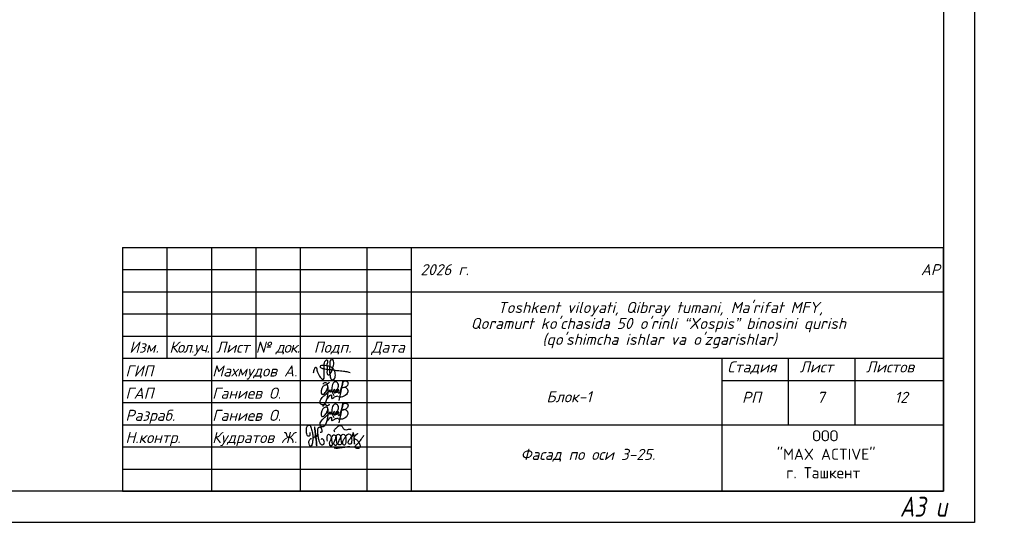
# Model space of a CAD drawing. Header units: millimetres. Extents: x 1112040 to 6903494, y -332921 to -150905.
# Tile 105 of 153: x 1859196 to 1881383, y -241982 to -230605. Entities that reach past the tile are written whole.
import ezdxf
from ezdxf.enums import TextEntityAlignment as Align

# ---------------------------------------------------------------- set-up
doc = ezdxf.new("R2010")
doc.units = ezdxf.units.MM
doc.styles.get("Standard").update_dxf_attribs({"font": 'isocpeui.ttf'})
doc.styles.add('style1', font='isocpeui.ttf', dxfattribs={"height": 80})
doc.styles.add('Tahoma', font='tahoma.ttf')
doc.styles.add('ГОСТ 250', font='isocpeui.ttf', dxfattribs={"height": 250})
doc.styles.add('ГОСТ 300', font='isocpeui.ttf', dxfattribs={"height": 250})

# ---------------------------------------------------------------- blocks, each defined once
blk = doc.blocks.new('A$C4c4061ee')
at = {"color": 184, "lineweight": 30}
blk.add_spline([(-39.7, -7.1), (-36.8, 4), (-34, 7.9), (-31.2, -0.1), (-24.1, -16.2), (-16.7, -23.5), (-13.9, -23.5), (-12.5, -17.9), (-12.5, 12.7), (-8.3, 24.8), (-4.4, 27), (-3.4, 21.4), (-5.7, 12.9), (-4.4, 8), (-4.4, -10), (-2, -12.6), (3.3, -10), (9.6, 6.1), (12.6, 19.5), (7.6, 28.9), (4.7, 26.6), (2.4, 16.6), (1.1, -1.2), (2.9, -14.2), (6.8, -24.8), (10.9, -24.8), (15, -21.3), (16.5, -17.2), (16.5, -9.9), (12, 2), (5.9, 7.4), (-2.7, 10.3), (-10, 12.1), (-17, 12.1), (-21.5, 11.2), (-22.5, 7.7), (-20, 5.4), (-14, 3.7), (-0.7, 1.8), (11, 0.5), (22.2, -1.2), (37.6, -2.6), (43.5, -3.6), (49.3, -4.5), (54.9, -6.4)], degree=3, dxfattribs=at)
blk = doc.blocks.new('x2')
at = {"color": 184, "lineweight": 30}
for points in [[(78585, 16823), (78585, 16800), (78578, 16780), (78566, 16779), (78552, 16793), (78544, 16821), (78544, 16860), (78552, 16896), (78564, 16910), (78580, 16912), (78601, 16877), (78616, 16818), (78621, 16768), (78619, 16720), (78611, 16676), (78602, 16660), (78593, 16657), (78581, 16669), (78573, 16701), (78576, 16724), (78584, 16740), (78594, 16748), (78603, 16750)], [(78621, 16751), (78648, 16780), (78651, 16827), (78645, 16873), (78641, 16894), (78640, 16890), (78642, 16883), (78649, 16847), (78651, 16827), (78656, 16789), (78660, 16746), (78664, 16706), (78667, 16672), (78670, 16661), (78668, 16666), (78667, 16673), (78662, 16732), (78659, 16755), (78657, 16779), (78656, 16786), (78664, 16778), (78674, 16781), (78681, 16806), (78681, 16850), (78685, 16876), (78696, 16889), (78711, 16888), (78728, 16865), (78731, 16843), (78727, 16825), (78716, 16823), (78709, 16824)], [(78797, 16717), (78799, 16789), (78806, 16801), (78818, 16800), (78841, 16772), (78848, 16732), (78854, 16681), (78849, 16663), (78835, 16661), (78825, 16677), (78828, 16710), (78841, 16744), (78856, 16774), (78870, 16795), (78889, 16793), (78903, 16760), (78909, 16701), (78909, 16673), (78892, 16667), (78877, 16683), (78882, 16713), (78895, 16740), (78901, 16769), (78910, 16791), (78930, 16803), (78950, 16791), (78958, 16755), (78963, 16717), (78965, 16682), (78952, 16673), (78932, 16676), (78931, 16706), (78946, 16742), (78966, 16782), (78978, 16800), (79002, 16799), (79017, 16771), (79021, 16716), (79017, 16685), (79006, 16671), (78991, 16674), (78983, 16708), (78998, 16742), (79019, 16775), (79039, 16800), (79068, 16805), (79086, 16776), (79091, 16716), (79082, 16687), (79061, 16684), (79050, 16697), (79066, 16740), (79088, 16767), (79107, 16798), (79110, 16823), (79111, 16819), (79125, 16691), (79125, 16695), (79121, 16755), (79122, 16767), (79132, 16785), (79154, 16805), (79162, 16810), (79158, 16808)], [(78886, 16827), (78881, 16847), (78905, 16877), (78937, 16904), (78959, 16908), (78977, 16898), (78986, 16880), (78997, 16864), (79013, 16858), (79041, 16860), (79061, 16865), (79080, 16864), (79086, 16862)], [(78681, 16802), (78685, 16767), (78695, 16721), (78707, 16692), (78720, 16679), (78739, 16676), (78754, 16683), (78761, 16706), (78756, 16725), (78748, 16738), (78736, 16746), (78724, 16744), (78721, 16737)], [(79121, 16760), (79131, 16746), (79145, 16737), (79160, 16728), (79174, 16710), (79187, 16686), (79192, 16665), (79190, 16644), (79182, 16633), (79161, 16630), (79145, 16632), (79135, 16643), (79134, 16657), (79144, 16670), (79157, 16684), (79172, 16700), (79187, 16716), (79206, 16740), (79225, 16769), (79240, 16791)], [(78879, 16636), (78919, 16635), (78966, 16642), (79009, 16647), (79042, 16654), (79068, 16654)]]:
    blk.add_spline(points, degree=3, dxfattribs=at)
blk = doc.blocks.new('Odil Ganiyev')
at = {"color": 184, "lineweight": 30}
for points in [[(278218, -189288), (278220, -189298), (278251, -189229), (278258, -189294), (278315, -189206), (278295, -189231), (278320, -189288), (278380, -189198), (278355, -189239), (278384, -189286), (278449, -189192), (278428, -189223), (278438, -189281), (278515, -189197), (278494, -189208), (278505, -189282), (278604, -188932), (278563, -189514)], [(278009, -189095), (278081, -189029), (278139, -189055), (278204, -188993)], [(278174, -189155), (278173, -189633), (278135, -189699), (278036, -189702), (278008, -189605), (278074, -189469), (278128, -189405), (278218, -189288)], [(278213, -189509), (278316, -189388), (278340, -189483), (278421, -189425), (278521, -189382)]]:
    blk.add_spline(points, degree=3, dxfattribs=at)
for points, knots in [([(278093, -189111), (278063, -189124), (277979, -189180), (277976, -189469), (278121, -189357), (278159, -189260), (278167, -189222)], [0, 0, 0, 0, 84.01965, 319.3343, 434.006974, 519.963926, 519.963926, 519.963926, 519.963926]), ([(278167, -189222), (278181, -189151), (278171, -189084), (278111, -189103), (278093, -189111)], [526.826092, 526.826092, 526.826092, 526.826092, 665.559085, 706.396126, 706.396126, 706.396126, 706.396126]), ([(278396, -189316), (278466, -189243), (278495, -189145), (278487, -189009), (278378, -188944), (278332, -188998), (278319, -189020), (278305, -189050), (278280, -189134), (278300, -189288), (278388, -189386)], [0, 0, 0, 0, 210.331661, 341.544209, 437.993539, 521.209993, 521.209993, 521.209993, 602.643394, 823.015149, 823.015149, 823.015149, 823.015149]), ([(278617, -189118), (278680, -189058), (278780, -189127), (278817, -189262), (278675, -189400), (278595, -189412), (278531, -189410)], [498.211239, 498.211239, 498.211239, 498.211239, 560.962433, 628.560844, 789.184895, 992.203079, 992.203079, 992.203079, 992.203079]), ([(278604, -188939), (278630, -188908), (278658, -188890), (278746, -188897), (278776, -188980), (278743, -189054), (278691, -189101), (278617, -189118)], [0, 0, 0, 0, 59.301687, 137.83445, 232.671471, 306.955654, 371.443461, 371.443461, 371.443461, 371.443461])]:
    blk.add_open_spline(points, degree=3, knots=knots, dxfattribs=at)
blk = doc.blocks.new('yhtnt')
for p, q in [((1798926, 99518), (1817426, 99518)), ((1798926, 99518), (1798926, 94018)), ((1799926, 99518), (1799926, 97018)), ((1800926, 99518), (1800926, 94018)), ((1801926, 99518), (1801926, 97018)), ((1802926, 99518), (1802926, 94018)), ((1804426, 99518), (1804426, 94018)), ((1805426, 99518), (1805426, 94018)), ((1798926, 99018), (1805426, 99018)), ((1798926, 98518), (1817426, 98518)), ((1798926, 98018), (1805426, 98018)), ((1798926, 97518), (1805426, 97518)), ((1798926, 97018), (1817426, 97018)), ((1812426, 97018), (1812426, 94018)), ((1813926, 97018), (1813926, 95518)), ((1815426, 97018), (1815426, 95518)), ((1798926, 96518), (1805426, 96518)), ((1812426, 96518), (1817426, 96518)), ((1798926, 96018), (1805426, 96018)), ((1798926, 95518), (1817426, 95518)), ((1798926, 95018), (1805426, 95018)), ((1798926, 94518), (1805426, 94518))]:
    blk.add_line(p, q)
blk.add_lwpolyline([(1798926, 94018), (1817426, 94018), (1817426, 99518)])
for name, p, xscale, yscale, zscale in [('A$C4c4061ee', (1803575, 96752), 8.662286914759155, 8.662286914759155, 8.662286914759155), ('x2', (1656826, 64020), 1.86192246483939, 1.86192246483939, 1.86192246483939)]:
    blk.add_blockref(name, p, dxfattribs=dict(xscale=xscale, yscale=yscale, zscale=zscale))
at = {"xscale": 0.7425847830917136, "yscale": 0.7425847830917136, "zscale": 0.7425847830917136, "rotation": 351.5695638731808}
for p in [(1619809, 265602), (1619809, 265102)]:
    blk.add_blockref('Odil Ganiyev', p, dxfattribs=at)
at = {"linetype": 'Continuous', "lineweight": 25, "style": 'ГОСТ 250'}
for s, p in [('Изм.', (1799408, 97268)), ('Лист', (1801408, 97268)), ('Подп.', (1803658, 97268)), ('Дата', (1804908, 97268))]:
    blk.add_text(s, height=250, dxfattribs=at).set_placement(p, align=Align.MIDDLE_CENTER)
for s, p in [('ГИП', (1798989, 96606)), ('Махмудов А.', (1800945, 96606)), ('ГАП', (1798989, 96106)), ('Ганиев О.', (1800945, 96106)), ('Разраб.', (1798989, 95606)), ('Ганиев О.', (1800945, 95606)), ('Н.контр.', (1798989, 95106)), ('Кудратов Ж.', (1800945, 95106))]:
    blk.add_text(s, height=250, dxfattribs=at).set_placement(p)
at = {"ltscale": 100, "char_height": 250}
for s, insert, width, attachment_point, style in [('2026 г.                                                                АР ', (1805638, 99140), 11749.81, 1, 'style1'), ('{\\T0.9;Кол.уч.}', (1800431, 97393), 1092.75, 2, 'ГОСТ 250'), ('{\\T0.9;№ док.}', (1802422, 97393), 1092.75, 2, 'ГОСТ 250'), ('Стадия', (1812553, 96947), 1129.18, 1, 'style1'), ('Лист', (1814183, 96947), 750.19, 1, 'style1'), ('Листов', (1815676, 96947), 1093.54, 1, 'style1'), ('Блок-1 ', (1808475, 96275), 3629.97, 1, 'style1'), ('РП', (1812884, 96262), 806.3, 1, 'style1'), ('12', (1816322, 96262), 401.6, 1, 'style1'), ('\\pi2772.81725;{\\fISOCPEUR|b0|i0|c204|p34;ООО \\P\\pi1972.81725;"MAX ACTIVE" \\P\\pi2185.31725;г. Ташкент}', (1811694, 95395), 6095.63, 1, 'ГОСТ 300')]:
    blk.add_mtext(s, dxfattribs=dict(at, insert=insert, width=width, attachment_point=attachment_point, style=style))
at = {"ltscale": 100, "insert": (1805413, 98288), "char_height": 250, "width": 11326.72, "attachment_point": 1, "line_spacing_factor": 0.862598, "style": 'ГОСТ 300'}
blk.add_mtext("\\pi1966.0095;Toshkent viloyati, Qibray tumani, Ma'rifat MFY, \\P\\pi1357.77087;Qoramurt ko'chasida 50 o'rinli “Xospis” binosini qurish \\P\\pi2970.74435;(qo'shimcha ishlar va o'zgarishlar) ", dxfattribs=at)

msp = doc.modelspace()

# ---------------------------------------------------------------- linework, layer by layer
msp.add_lwpolyline([(1821314.9, -241937.9), (1821314.9, -212237.9), (1880714.9, -212237.9), (1880714.9, -241937.9), (1821314.9, -241937.9)])
msp.add_lwpolyline([(1823314.9, -241237.9), (1823314.9, -212937.9), (1880014.9, -212937.9), (1880014.9, -241237.9)], close=True)

# ---------------------------------------------------------------- block references
for p in [(-460477.3, -335255.6), (-61777.3, -335255.6), (1782.6, -335255.6), (62589.2, -335255.6), (-341377.3, -335455.6), (-222477.3, -335455.6), (-103577.3, -335455.6)]:
    msp.add_blockref('yhtnt', p)

# ---------------------------------------------------------------- texts
at = {"style": 'style1', "width": 0.8}
msp.add_text('А3 u', height=449.21, dxfattribs=at).set_placement((1879029.4, -241809.5))
at = {"ltscale": 100, "insert": (1278866.5, -225091.9), "char_height": 812.25, "width": 30724.842, "attachment_point": 1, "line_spacing_factor": 0.862598}
msp.add_mtext("\\pi677.61802;Toshkent viloyati, Qibray tumani, Ma'rifat MFY, Qoramurt \\P\\pi3956.15439;ko'chasida 50 o'rinli “Xospis” binosini qurish \\P\\pi6614.11944;(qo'shimcha ishlar va o'zgarishlar) ", dxfattribs=at)
at = {"ltscale": 100, "attachment_point": 1}
for s, insert, char_height, width, style in [('\\pi3254.13215;Спецификация элементов для устройства козырьков.\\P\\pi8227.35445;(КОЗЫРОК 5 ШТ)', (1823217.4, -231161.1), 432, 21119.961, 'Tahoma'), ('7', (1877160.4, -238994.1), 250, 783.138, 'style1'), ('Фасад по оси 3-25.', (1870482.1, -240280.2), 250, 4551.993, 'style1')]:
    msp.add_mtext(s, dxfattribs=dict(at, insert=insert, char_height=char_height, width=width, style=style))

doc.saveas('drawing.dxf')
